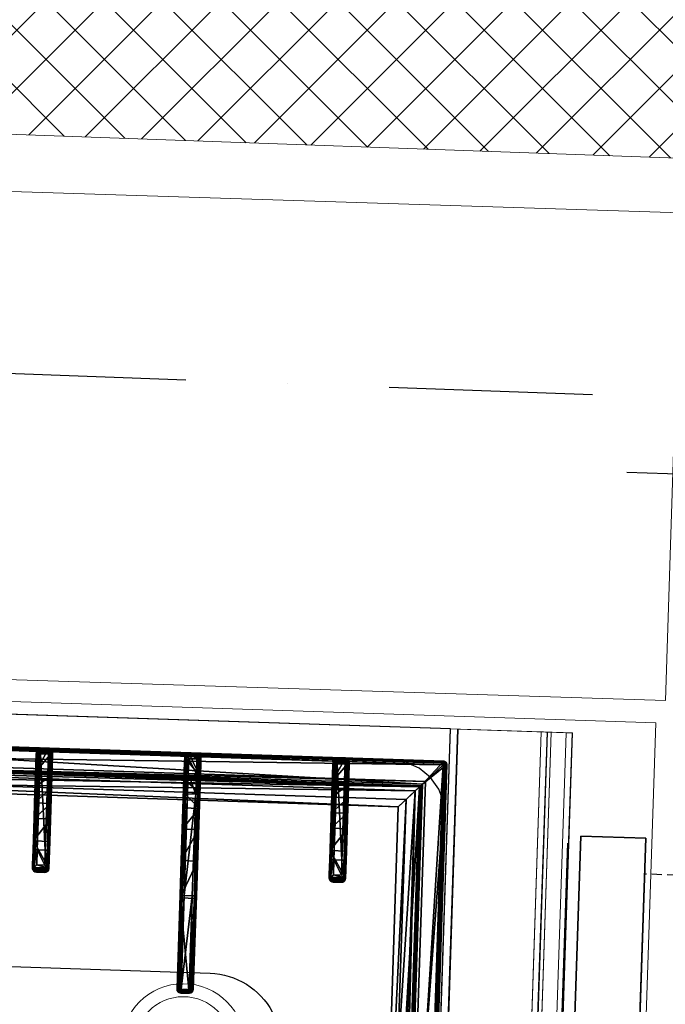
# Model space of a CAD drawing. Header units: millimetres. Extents: x 297264 to 416219, y -77299 to -23696.
# Tile 154 of 187: x 343883 to 344280, y -27998 to -27393. Entities that reach past the tile are written whole.
import ezdxf

# ---------------------------------------------------------------- set-up
doc = ezdxf.new("R2010")
doc.units = ezdxf.units.MM
doc.header["$LTSCALE"] = 2.5
for name, pattern in [('CONTINUA', [0]), ('DASHDOTX2', [2, 1, -0.5, 0, -0.5]), ('NASCOSTA', [0.381, 0.254, -0.127])]:
    doc.linetypes.add(name, pattern=pattern)
for name, color, linetype, lineweight in [('CKD Equipments', 252, 'Continuous', 0), ('ELEVATION 1', 143, 'Continuous', 18), ('ELEVATION 4', 157, 'Continuous', 9), ('HATCH LIGHT', 250, 'Continuous', 0)]:
    doc.layers.add(name, color=color, linetype=linetype, lineweight=lineweight)
for name, color, linetype in [('CKD-Hood', 1, 'Continuous'), ('IQ_200_3D', 1, 'Continuous'), ('IQ_204_2D', 7, 'CONTINUA'), ('IQ_204_3D', 7, 'Continuous')]:
    doc.layers.add(name, color=color, linetype=linetype)
doc.styles.get("Standard").update_dxf_attribs({"font": 'GOTHIC.TTF'})
doc.dimstyles.new('AJKD_30', dxfattribs={"dimscale": 30, "dimtxt": 2, "dimasz": 1, "dimexe": 0.8, "dimexo": 0.8, "dimgap": 0.5, "dimtad": 1, "dimdec": 0, "dimzin": 0, "dimdsep": 46, "dimtxsty": 'Standard', "dimblk": 'ARCHTICK', "dimcen": 0.125, "dimclrd": 251, "dimclre": 251, "dimclrt": 42, "dimadec": 0, "dimazin": 0, "dimtfac": 1, "dimtdec": 0, "dimtix": 1, "dimtmove": 0, "dimatfit": 3, "dimfxl": 1, "dimtolj": 1, "dimtzin": 0, "dimarcsym": 1})

# ---------------------------------------------------------------- blocks, each defined once
blk = doc.blocks.new('ELECTROLUX-MC7-TOPFYERBRURNERS4')
at = {"layer": 'IQ_200_3D'}
for points, invisible_edges in [([(0, -80.5, 900), (20.34, -117.26, 900), (20.34, -619.74, 900), (0, -655, 900)], 5), ([(21.49, -628.47, 900), (20.34, -619.74, 900), (0, -655, 900)], 10), ([(24.86, -636.62, 900), (21.49, -628.47, 900), (0, -655, 900)], 10), ([(30.23, -643.61, 900), (24.86, -636.62, 900), (0, -655, 900)], 10), ([(37.22, -648.98, 900), (30.23, -643.61, 900), (0, -655, 900)], 10), ([(45.37, -652.35, 900), (37.22, -648.98, 900), (0, -655, 900)], 10), ([(54.11, -653.5, 900), (45.37, -652.35, 900), (0, -655, 900)], 10), ([(0, -655, 900), (54.11, -653.5, 900), (345.89, -653.5, 900), (400, -655, 900)], 5)]:
    blk.add_3dface(points, dxfattribs=dict(at, invisible_edges=invisible_edges))
at = {"layer": 'IQ_204_2D'}
for p, q in [((20, -651.5), (20, -85.5)), ((20, -408.5), (20, -403.5)), ((20, -408.5), (20, -403.5)), ((22, -408.5), (22, -403.5)), ((82.81, -403.5), (22, -403.5)), ((22.47, -401), (82.76, -401)), ((82.76, -401), (91.91, -401)), ((82.81, -408.5), (82.81, -403.5)), ((92.02, -403.5), (82.81, -403.5)), ((94.04, -401), (91.91, -401)), ((92.02, -403.5), (92.02, -408.5)), ((94.37, -403.5), (96.48, -403.5)), ((94.37, -408.5), (94.37, -403.5)), ((96.48, -403.5), (96.48, -408.5)), ((22, -408.5), (82.81, -408.5)), ((82.76, -411), (22.47, -411)), ((91.91, -411), (82.76, -411)), ((82.81, -408.5), (92.02, -408.5)), ((91.91, -411), (94.04, -411)), ((96.48, -408.5), (94.37, -408.5)), ((20.31, -494.75), (20.31, -499.75)), ((20.31, -494.75), (45.31, -494.75)), ((45.31, -492.25), (22.81, -492.25)), ((45.31, -494.75), (45.31, -492.25)), ((107.76, -492.25), (45.31, -492.25)), ((45.31, -494.75), (45.31, -499.75)), ((45.31, -494.75), (107.81, -494.75)), ((164.89, -492.25), (107.76, -492.25)), ((107.81, -494.75), (107.81, -499.75)), ((107.81, -494.75), (165.46, -494.75)), ((165.31, -492.25), (164.89, -492.25)), ((165.46, -494.75), (165.46, -499.75)), ((167.27, -494.16), (167.27, -500.34)), ((167.36, -494.75), (167.36, -499.75)), ((167.36, -494.75), (167.81, -494.75)), ((167.81, -494.75), (167.81, -499.75)), ((45.31, -499.75), (20.31, -499.75)), ((22.81, -502.25), (45.31, -502.25)), ((45.31, -502.25), (45.31, -499.75)), ((107.81, -499.75), (45.31, -499.75)), ((45.31, -502.25), (107.76, -502.25)), ((107.76, -502.25), (164.89, -502.25)), ((165.46, -499.75), (107.81, -499.75)), ((164.89, -502.25), (165.31, -502.25)), ((167.81, -499.75), (167.36, -499.75)), ((20, -586), (20, -591)), ((20, -586), (20, -591)), ((22, -586), (22, -591)), ((22, -586), (82.81, -586)), ((82.76, -583.5), (22.47, -583.5)), ((91.91, -583.5), (82.76, -583.5)), ((82.81, -586), (82.81, -591)), ((82.81, -586), (92.02, -586)), ((91.91, -583.5), (94.04, -583.5)), ((92.02, -591), (92.02, -586)), ((96.48, -586), (94.37, -586)), ((94.37, -586), (94.37, -591)), ((96.48, -591), (96.48, -586)), ((82.81, -591), (22, -591)), ((92.02, -591), (82.81, -591)), ((94.37, -591), (96.48, -591)), ((22.47, -593.5), (82.76, -593.5)), ((82.76, -593.5), (91.91, -593.5)), ((94.04, -593.5), (91.91, -593.5)), ((378, -653.5), (22, -653.5))]:
    blk.add_line(p, q, dxfattribs=at)
blk.add_lwpolyline([(48.98, -112.48), (351.02, -112.48), (351.02, -624.52), (48.98, -624.52)], close=True, dxfattribs=at)
blk.add_lwpolyline([(155, -383.5), (155, -512.25, 1), (245, -512.25), (245, -383.5)], format="xyb", dxfattribs=at)
for centre, start, end in [((22.81, -494.75), 90, 180), ((22.81, -499.75), 180, 270)]:
    blk.add_arc(centre, 2.5, start, end, dxfattribs=at)
for centre, major_axis, ratio, start_param, end_param in [((22.47, -403.5), (0, 2.5), 0.948965, 0, 0.895145), ((82.76, -403.5), (0, 2.5), 0.02182, 4.712389, 6.283185), ((91.91, -403.5), (0, 2.5), 0.84544, -0.894481, 0), ((91.91, -403.5), (2.5, 2.5), 0.02182, 4.734206, 5.410521), ((91.91, -403.5), (-1.92, 1.92), 0.8391, 4.014257, 4.690572), ((22.47, -408.5), (0, 2.5), 0.948965, 2.246448, 3.141593), ((82.76, -408.5), (0, 2.5), 0.02182, 3.141593, 4.712389), ((91.91, -408.5), (0, 2.5), 0.84544, 3.141593, 4.036074), ((91.91, -408.5), (-2.5, 2.5), 0.02182, 4.014257, 4.690572), ((91.91, -408.5), (1.92, 1.92), 0.8391, 4.734206, 5.410521), ((107.76, -494.75), (0, 2.5), 0.02182, 4.712389, 6.283185), ((164.89, -494.75), (0, 2.5), 0.951091, -0.914364, 0), ((165.31, -494.75), (-2.5, 0), 0.99863, 3.141593, 4.712389), ((163.89, -494.75), (-3.47, 0), 0.720185, 3.141593, 3.380139), ((107.76, -499.75), (0, 2.5), 0.02182, 3.141593, 4.712389), ((164.89, -499.75), (0, 2.5), 0.951091, 3.141593, 4.055957), ((165.31, -499.75), (2.5, 0), 0.99863, 4.712389, 6.283185), ((163.89, -499.75), (3.47, 0), 0.720185, -0.238546, 0), ((22, -651.5), (1.42, 1.42), 0.997265, 2.357564, 3.925621)]:
    blk.add_ellipse(centre, major_axis=major_axis, ratio=ratio, start_param=start_param, end_param=end_param, dxfattribs=at)
at = {"layer": 'IQ_204_2D', "extrusion": (0, 0, -1)}
for centre, major_axis, ratio, start_param, end_param in [((22.47, -586), (0, 2.5), 0.948965, -0.895145, 0), ((82.76, -586), (0, 2.5), 0.02182, 0, 1.570796), ((91.91, -586), (0, 2.5), 0.84544, 0, 0.894481), ((91.91, -586), (2.5, 2.5), 0.02182, 0.872665, 1.54898), ((91.91, -586), (-1.92, 1.92), 0.8391, 1.592613, 2.268928), ((22.47, -591), (0, 2.5), 0.948965, 3.141593, 4.036737), ((82.76, -591), (0, 2.5), 0.02182, 1.570796, 3.141593), ((91.91, -591), (0, 2.5), 0.84544, 2.247111, 3.141593), ((91.91, -591), (-2.5, 2.5), 0.02182, 1.592613, 2.268928), ((91.91, -591), (1.92, 1.92), 0.8391, 0.872665, 1.54898)]:
    blk.add_ellipse(centre, major_axis=major_axis, ratio=ratio, start_param=start_param, end_param=end_param, dxfattribs=at)
at = {"layer": 'IQ_204_2D'}
for points, knots in [([(20.62, -401.94), (20.45, -402.14), (20.31, -402.37), (20.14, -402.75), (20.09, -402.91), (20.03, -403.21), (20.01, -403.36), (20, -403.5)], [11.858599, 11.858599, 11.858599, 11.858599, 12.773425, 12.773425, 13.35037, 13.35037, 13.927314, 13.927314, 13.927314, 13.927314]), ([(22, -403.5), (21.87, -403.36), (21.74, -403.21), (21.47, -402.91), (21.33, -402.75), (20.99, -402.37), (20.79, -402.14), (20.62, -401.94)], [0, 0, 0, 0, 0.576945, 0.576945, 1.153889, 1.153889, 2.068716, 2.068716, 2.068716, 2.068716]), ([(96.48, -403.5), (96.48, -403.34), (96.46, -403.18), (96.4, -402.86), (96.35, -402.7), (96.23, -402.39), (96.15, -402.24), (95.97, -401.97), (95.87, -401.84), (95.65, -401.62), (95.53, -401.52), (95.26, -401.33), (95.12, -401.25), (94.82, -401.13), (94.66, -401.08), (94.35, -401.02), (94.19, -401), (94.04, -401)], [15.096253, 15.096253, 15.096253, 15.096253, 15.567018, 15.567018, 16.037783, 16.037783, 16.508548, 16.508548, 16.979314, 16.979314, 17.45135, 17.45135, 17.923386, 17.923386, 18.395422, 18.395422, 18.867458, 18.867458, 18.867458, 18.867458]), ([(20, -408.5), (20.01, -408.64), (20.03, -408.79), (20.09, -409.09), (20.14, -409.25), (20.31, -409.63), (20.45, -409.86), (20.62, -410.06)], [0, 0, 0, 0, 0.576945, 0.576945, 1.153889, 1.153889, 2.068716, 2.068716, 2.068716, 2.068716]), ([(20.62, -410.06), (20.79, -409.86), (20.99, -409.63), (21.33, -409.25), (21.47, -409.09), (21.74, -408.79), (21.87, -408.64), (22, -408.5)], [11.858599, 11.858599, 11.858599, 11.858599, 12.773425, 12.773425, 13.35037, 13.35037, 13.927314, 13.927314, 13.927314, 13.927314]), ([(94.04, -411), (94.19, -411), (94.35, -410.99), (94.66, -410.92), (94.82, -410.87), (95.12, -410.75), (95.26, -410.67), (95.53, -410.48), (95.65, -410.38), (95.87, -410.16), (95.97, -410.03), (96.15, -409.76), (96.23, -409.61), (96.35, -409.3), (96.4, -409.14), (96.46, -408.82), (96.48, -408.66), (96.48, -408.5)], [3.776921, 3.776921, 3.776921, 3.776921, 4.248957, 4.248957, 4.720993, 4.720993, 5.193029, 5.193029, 5.665065, 5.665065, 6.135831, 6.135831, 6.606596, 6.606596, 7.077361, 7.077361, 7.548126, 7.548126, 7.548126, 7.548126]), ([(165.46, -494.75), (165.46, -494.75), (165.46, -494.75), (165.46, -494.75), (165.46, -494.75), (165.46, -494.75), (165.46, -494.75), (165.46, -494.74), (165.46, -494.74), (165.46, -494.74), (165.47, -494.74), (165.47, -494.73), (165.47, -494.73), (165.49, -494.71), (165.5, -494.7), (165.52, -494.68), (165.54, -494.66), (165.59, -494.6), (165.63, -494.55), (165.75, -494.41), (165.85, -494.31), (166.03, -494.1), (166.13, -493.99), (166.32, -493.77), (166.41, -493.66), (166.59, -493.44), (166.69, -493.33), (166.78, -493.22)], [8.18857, 8.18857, 8.18857, 8.18857, 8.190334, 8.190334, 8.192098, 8.192098, 8.195626, 8.195626, 8.202682, 8.202682, 8.216794, 8.216794, 8.245018, 8.245018, 8.301466, 8.301466, 8.414361, 8.414361, 8.640152, 8.640152, 9.091733, 9.091733, 9.543315, 9.543315, 9.994896, 9.994896, 10.458359, 10.458359, 10.458359, 10.458359]), ([(166.78, -493.22), (166.93, -493.42), (167.06, -493.63), (167.2, -493.95), (167.24, -494.06), (167.27, -494.16)], [11.917214, 11.917214, 11.917214, 11.917214, 12.775852, 12.775852, 13.165698, 13.165698, 13.165698, 13.165698]), ([(166.78, -501.28), (166.69, -501.17), (166.59, -501.06), (166.41, -500.84), (166.32, -500.73), (166.13, -500.51), (166.03, -500.4), (165.85, -500.19), (165.75, -500.09), (165.63, -499.95), (165.59, -499.9), (165.54, -499.84), (165.52, -499.82), (165.5, -499.8), (165.49, -499.79), (165.47, -499.77), (165.47, -499.77), (165.47, -499.76), (165.46, -499.76), (165.46, -499.76), (165.46, -499.76), (165.46, -499.75), (165.46, -499.75), (165.46, -499.75), (165.46, -499.75), (165.46, -499.75), (165.46, -499.75), (165.46, -499.75)], [5.918265, 5.918265, 5.918265, 5.918265, 6.381728, 6.381728, 6.833309, 6.833309, 7.284891, 7.284891, 7.736472, 7.736472, 7.962263, 7.962263, 8.075158, 8.075158, 8.131606, 8.131606, 8.15983, 8.15983, 8.173942, 8.173942, 8.180998, 8.180998, 8.184526, 8.184526, 8.18629, 8.18629, 8.188054, 8.188054, 8.188054, 8.188054]), ([(167.27, -500.34), (167.24, -500.44), (167.2, -500.55), (167.06, -500.87), (166.93, -501.08), (166.78, -501.28)], [0.764042, 0.764042, 0.764042, 0.764042, 1.153889, 1.153889, 2.012527, 2.012527, 2.012527, 2.012527]), ([(20, -586), (20.01, -585.86), (20.03, -585.71), (20.09, -585.41), (20.14, -585.25), (20.31, -584.87), (20.45, -584.64), (20.62, -584.44)], [0, 0, 0, 0, 0.576945, 0.576945, 1.153889, 1.153889, 2.068716, 2.068716, 2.068716, 2.068716]), ([(20.62, -584.44), (20.79, -584.64), (20.99, -584.87), (21.33, -585.25), (21.47, -585.41), (21.74, -585.71), (21.87, -585.86), (22, -586)], [11.858599, 11.858599, 11.858599, 11.858599, 12.773425, 12.773425, 13.35037, 13.35037, 13.927314, 13.927314, 13.927314, 13.927314]), ([(94.04, -583.5), (94.19, -583.5), (94.35, -583.51), (94.66, -583.58), (94.82, -583.63), (95.12, -583.75), (95.26, -583.83), (95.53, -584.02), (95.65, -584.12), (95.87, -584.34), (95.97, -584.47), (96.15, -584.74), (96.23, -584.89), (96.35, -585.2), (96.4, -585.36), (96.46, -585.68), (96.48, -585.84), (96.48, -586)], [3.776921, 3.776921, 3.776921, 3.776921, 4.248957, 4.248957, 4.720993, 4.720993, 5.193029, 5.193029, 5.665065, 5.665065, 6.135831, 6.135831, 6.606596, 6.606596, 7.077361, 7.077361, 7.548126, 7.548126, 7.548126, 7.548126]), ([(20.62, -592.56), (20.45, -592.36), (20.31, -592.13), (20.14, -591.75), (20.09, -591.59), (20.03, -591.29), (20.01, -591.14), (20, -591)], [11.858599, 11.858599, 11.858599, 11.858599, 12.773425, 12.773425, 13.35037, 13.35037, 13.927314, 13.927314, 13.927314, 13.927314]), ([(22, -591), (21.87, -591.14), (21.74, -591.29), (21.47, -591.59), (21.33, -591.75), (20.99, -592.13), (20.79, -592.36), (20.62, -592.56)], [0, 0, 0, 0, 0.576945, 0.576945, 1.153889, 1.153889, 2.068716, 2.068716, 2.068716, 2.068716]), ([(96.48, -591), (96.48, -591.16), (96.46, -591.32), (96.4, -591.64), (96.35, -591.8), (96.23, -592.11), (96.15, -592.26), (95.97, -592.53), (95.87, -592.66), (95.65, -592.88), (95.53, -592.98), (95.26, -593.17), (95.12, -593.25), (94.82, -593.37), (94.66, -593.42), (94.35, -593.48), (94.19, -593.5), (94.04, -593.5)], [15.096253, 15.096253, 15.096253, 15.096253, 15.567018, 15.567018, 16.037783, 16.037783, 16.508548, 16.508548, 16.979314, 16.979314, 17.45135, 17.45135, 17.923386, 17.923386, 18.395422, 18.395422, 18.867458, 18.867458, 18.867458, 18.867458])]:
    blk.add_open_spline(points, degree=3, knots=knots, dxfattribs=at)
at = {"layer": 'IQ_204_3D'}
mesh = blk.add_polyface(dxfattribs=at)
corners = [(379.78, -85.71, 904.1), (380, -85.5, 900), (379.52, -84.72, 904.14), (379.73, -84.5, 900), (378, -83.5, 900), (378.78, -83.98, 904.14), (379, -83.77, 900), (377.79, -83.72, 904.1), (379.48, -85.71, 905.06), (379.29, -84.85, 905), (378.65, -85.21, 905.73), (378.76, -85.71, 905.75), (378.65, -84.21, 905), (377.79, -84.02, 905.06), (378.29, -84.85, 905.73), (377.79, -84.74, 905.75), (377.79, -85.71, 906), (22.21, -85.71, 906), (22.21, -84.74, 905.75), (22.21, -84.02, 905.06), (22.21, -83.72, 904.1), (22, -83.5, 900), (365.45, -638.95, 900), (22, -653.5, 900), (34.55, -638.95, 900), (365.45, -98.05, 900), (380, -651.5, 900), (34.55, -98.05, 900), (20, -85.5, 900), (21, -83.77, 900), (379.73, -652.5, 900), (379, -653.23, 900), (378, -653.5, 900), (20, -651.5, 900), (20.27, -652.5, 900), (21, -653.23, 900), (20.27, -84.5, 900), (21.22, -83.98, 904.14), (20.48, -84.72, 904.14), (20.22, -85.71, 904.1), (21.35, -84.21, 905), (21.71, -84.85, 905.73), (20.71, -84.85, 905), (20.52, -85.71, 905.06), (21.35, -85.21, 905.73), (21.24, -85.71, 905.75), (22.21, -651.29, 906), (21.24, -651.29, 905.75), (20.52, -651.29, 905.06), (20.22, -651.29, 904.1), (20.48, -652.28, 904.14), (21.22, -653.02, 904.14), (22.21, -653.28, 904.1), (20.71, -652.15, 905), (21.35, -651.79, 905.73), (21.35, -652.79, 905), (22.21, -652.98, 905.06), (21.71, -652.15, 905.73), (22.21, -652.26, 905.75), (35.55, -637.95, 899.73), (35.55, -99.05, 899.73), (36.28, -99.78, 899), (36.28, -637.22, 899), (38.88, -634.62, 902.5), (38.88, -102.38, 902.5), (36.31, -637.19, 905.06), (36.31, -99.81, 905.06), (32.81, -96.31, 906), (32.81, -640.69, 906), (48.98, -624.52, 885), (48.98, -112.48, 885), (44.36, -107.86, 885), (44.36, -629.14, 885), (377.79, -653.28, 904.1), (377.79, -652.98, 905.06), (377.79, -651.29, 906), (377.79, -652.26, 905.75), (363.72, -637.22, 899), (364.45, -637.95, 899.73), (364.45, -99.05, 899.73), (363.72, -99.78, 899), (367.19, -640.69, 906), (367.19, -96.31, 906), (378.78, -653.02, 904.14), (379.52, -652.28, 904.14), (379.78, -651.29, 904.1), (378.65, -652.79, 905), (378.29, -652.15, 905.73), (379.29, -652.15, 905), (379.48, -651.29, 905.06), (378.65, -651.79, 905.73), (378.76, -651.29, 905.75), (361.12, -634.62, 902.5), (351.02, -624.52, 885), (363.69, -637.19, 905.06), (355.64, -629.14, 885), (355.64, -107.86, 885), (351.02, -112.48, 885), (361.12, -102.38, 902.5), (363.69, -99.81, 905.06)]
mesh.append_faces([[corners[k] for k in face] for face in [(16, 10, 14), (17, 41, 44), (46, 54, 57), (75, 87, 90)]])
mesh.append_faces([[corners[k] for k in face] for face in [(4, 5, 6), (8, 10, 11), (16, 11, 10), (15, 16, 14), (7, 19, 13), (13, 18, 15), (28, 38, 36), (19, 41, 18), (17, 18, 41), (45, 17, 44), (39, 48, 43), (43, 47, 45), (23, 51, 35), (48, 54, 47), (46, 47, 54), (58, 46, 57), (52, 74, 56), (76, 56, 74), (26, 84, 30), (74, 87, 76), (85, 88, 84), (88, 87, 86), (75, 76, 87), (91, 75, 90), (85, 8, 89), (11, 89, 8)]], dxfattribs={"vtx0": -1})
mesh.append_faces([[corners[k] for k in face] for face in [(16, 15, 17), (22, 23, 24), (25, 26, 22), (27, 21, 25), (21, 28, 29), (6, 1, 4), (4, 25, 21), (24, 28, 27), (35, 33, 23), (26, 25, 1), (23, 22, 32), (17, 45, 46), (75, 81, 46), (81, 16, 82), (46, 67, 17), (17, 82, 16), (93, 72, 69), (72, 93, 95), (70, 71, 97), (97, 95, 93)]], dxfattribs={"vtx0": -1, "vtx1": -1})
mesh.append_faces([[corners[k] for k in face] for face in [(21, 27, 28), (4, 1, 25), (26, 32, 22), (24, 23, 33)]], dxfattribs={"vtx0": -1, "vtx1": -1, "vtx2": -1})
mesh.append_faces([[corners[k] for k in face] for face in [(17, 15, 18), (24, 33, 28), (46, 45, 47), (75, 58, 76), (16, 91, 11)]], dxfattribs={"vtx0": -1, "vtx2": -1})
mesh.append_faces([[corners[k] for k in face] for face in [(0, 1, 2), (5, 2, 6), (8, 0, 9), (5, 12, 2), (5, 7, 12), (12, 13, 14), (12, 14, 9), (2, 9, 0), (10, 9, 14), (19, 18, 13), (4, 21, 7), (30, 31, 26), (34, 33, 35), (20, 21, 37), (38, 37, 36), (19, 20, 40), (38, 42, 37), (38, 39, 42), (42, 43, 44), (42, 44, 40), (37, 40, 20), (41, 40, 44), (48, 47, 43), (28, 33, 39), (49, 33, 50), (51, 50, 35), (48, 49, 53), (51, 55, 50), (51, 52, 55), (55, 56, 57), (55, 57, 53), (50, 53, 49), (54, 53, 57), (24, 27, 59), (61, 62, 60), (63, 64, 65), (67, 68, 66), (69, 70, 63), (61, 71, 62), (73, 74, 52), (58, 56, 76), (32, 73, 23), (62, 77, 59), (22, 24, 78), (27, 25, 60), (80, 61, 79), (73, 32, 83), (84, 83, 30), (74, 73, 86), (88, 89, 90), (88, 86, 84), (83, 84, 86), (92, 93, 63), (68, 81, 65), (92, 63, 94), (72, 95, 62), (95, 96, 77), (98, 97, 92), (81, 82, 94), (98, 92, 99), (77, 80, 78), (25, 22, 79), (0, 8, 85), (91, 89, 11), (80, 96, 61), (70, 97, 64), (64, 98, 66), (82, 67, 99), (1, 0, 26)]], dxfattribs={"vtx1": -1})
mesh.append_faces([[corners[k] for k in face] for face in [(31, 32, 26), (75, 46, 58), (75, 16, 81), (81, 68, 46), (68, 67, 46), (67, 82, 17), (70, 69, 71), (72, 71, 69), (71, 96, 97), (96, 95, 97), (16, 75, 91)]], dxfattribs={"vtx1": -1, "vtx2": -1})
mesh.append_faces([[corners[k] for k in face] for face in [(1, 3, 2), (4, 7, 5), (2, 3, 6), (8, 9, 10), (7, 13, 12), (12, 9, 2), (13, 15, 14), (7, 20, 19), (21, 20, 7), (6, 3, 1), (28, 36, 29), (21, 29, 37), (28, 39, 38), (37, 29, 36), (19, 40, 41), (39, 43, 42), (42, 40, 37), (43, 45, 44), (39, 49, 48), (33, 49, 39), (33, 34, 50), (23, 52, 51), (50, 34, 35), (48, 53, 54), (52, 56, 55), (55, 53, 50), (56, 58, 57), (27, 60, 59), (62, 59, 60), (64, 66, 65), (68, 65, 66), (70, 64, 63), (71, 72, 62), (73, 52, 23), (77, 78, 59), (24, 59, 78), (25, 79, 60), (61, 60, 79), (32, 31, 83), (26, 85, 84), (83, 31, 30), (74, 86, 87), (73, 83, 86), (85, 89, 88), (88, 90, 87), (89, 91, 90), (93, 69, 63), (81, 94, 65), (63, 65, 94), (95, 77, 62), (96, 80, 77), (97, 93, 92), (82, 99, 94), (92, 94, 99), (80, 79, 78), (22, 78, 79), (96, 71, 61), (97, 98, 64), (98, 99, 66), (67, 66, 99), (0, 85, 26)]], dxfattribs={"vtx2": -1})
mesh = blk.add_polyface(dxfattribs=at)
corners = [(92.02, -403.5, 934.6), (93.56, -410.07, 933.98), (93.56, -401.94, 933.98), (92.02, -408.5, 934.6), (94.37, -408.5, 932.53), (94.37, -403.5, 932.53), (96.29, -402.54, 920.55), (96.48, -403.5, 920.59), (95.76, -401.73, 920.43), (92.82, -401.25, 933.14), (94.04, -401, 920), (91.91, -401, 932.1), (94.97, -401.19, 920.24), (96.48, -408.5, 920.59), (96.29, -409.46, 920.55), (92.82, -410.75, 933.14), (95.76, -410.27, 920.43), (94.97, -410.81, 920.24), (94.04, -411, 920), (91.91, -411, 932.1), (82.76, -401, 932.5), (77.27, -401, 912.68), (24.21, -401, 932.5), (53.98, -401, 885), (36.28, -401, 899), (63.49, -401, 900.63), (44.36, -401, 885), (35.83, -401, 899.53), (35.23, -401, 899.88), (22.5, -401, 900), (34.55, -401, 900), (77.27, -411, 912.68), (53.98, -411, 885), (63.49, -411, 900.63), (82.76, -411, 932.5), (22.5, -411, 900), (34.55, -411, 900), (24.21, -411, 932.5), (35.23, -411, 899.88), (35.83, -411, 899.53), (44.36, -411, 885), (36.28, -411, 899), (21.73, -408.5, 933.1), (20, -408.5, 900), (21.9, -409.3, 933.81), (21.25, -410.67, 900), (22.36, -410.06, 934.45), (20.34, -409.75, 900), (23.18, -410.75, 933.58), (20, -403.5, 900), (21.73, -403.5, 933.1), (20.34, -402.25, 900), (21.25, -401.34, 900), (82.81, -409.75, 934.67), (82.81, -408.5, 935), (82.79, -410.67, 933.75), (23.02, -409.3, 934.87), (23.73, -408.5, 935), (82.81, -403.5, 935), (23.73, -403.5, 935), (22.36, -401.94, 934.45), (23.02, -402.7, 934.87), (21.9, -402.7, 933.81), (23.18, -401.25, 933.58), (82.79, -401.34, 933.75), (82.81, -402.25, 934.67)]
mesh.append_faces([[corners[k] for k in face] for face in [(5, 6, 2), (5, 7, 6), (6, 8, 2), (13, 4, 14), (16, 14, 1), (1, 14, 4), (42, 43, 44), (45, 46, 47), (46, 45, 48), (46, 44, 47), (44, 43, 47), (1, 55, 15), (48, 55, 46), (46, 53, 56), (57, 56, 54), (50, 62, 49), (49, 62, 51), (63, 52, 60), (52, 51, 60), (60, 51, 62), (61, 65, 60), (59, 58, 61), (60, 64, 63), (9, 64, 2)]])
mesh.append_faces([[corners[k] for k in face] for face in [(0, 1, 2), (15, 16, 1), (16, 15, 17), (19, 17, 15), (32, 25, 33), (35, 48, 45), (35, 30, 36), (3, 53, 1), (53, 55, 1), (55, 53, 46), (58, 65, 61), (65, 64, 60), (64, 65, 2), (65, 0, 2)]], dxfattribs={"vtx0": -1})
mesh.append_faces([[corners[k] for k in face] for face in [(20, 21, 22), (23, 24, 25), (25, 22, 21), (30, 22, 28), (12, 17, 10), (17, 12, 16), (6, 14, 8), (8, 16, 12), (18, 34, 31), (37, 31, 34), (51, 29, 49), (49, 30, 43)]], dxfattribs={"vtx0": -1, "vtx1": -1})
mesh.append_faces([[corners[k] for k in face] for face in [(25, 28, 22), (37, 38, 33), (35, 43, 30)]], dxfattribs={"vtx0": -1, "vtx1": -1, "vtx2": -1})
mesh.append_faces([[corners[k] for k in face] for face in [(37, 33, 31), (33, 39, 41), (34, 15, 55), (34, 55, 48), (58, 54, 3), (54, 58, 59), (20, 63, 64), (20, 64, 9)]], dxfattribs={"vtx0": -1, "vtx2": -1})
mesh.append_faces([[corners[k] for k in face] for face in [(1, 4, 2), (2, 8, 9), (10, 11, 12), (12, 9, 8), (4, 13, 5), (18, 17, 19), (11, 10, 20), (29, 22, 30), (7, 13, 6), (10, 18, 21), (25, 21, 33), (19, 34, 18), (35, 36, 37), (40, 32, 41), (37, 48, 35), (43, 42, 49), (45, 47, 35), (19, 15, 34), (37, 34, 48), (0, 58, 3), (57, 54, 59), (42, 44, 50), (46, 60, 44), (60, 46, 61), (59, 61, 57), (62, 50, 44), (22, 29, 63), (22, 63, 20), (11, 20, 9), (26, 23, 40), (24, 26, 41), (36, 30, 38), (24, 41, 27), (39, 38, 27)]], dxfattribs={"vtx1": -1})
mesh.append_faces([[corners[k] for k in face] for face in [(10, 21, 20), (24, 27, 25), (27, 28, 25), (13, 14, 6), (14, 16, 8), (36, 38, 37), (38, 39, 33), (32, 33, 41), (47, 43, 35), (29, 30, 49), (3, 54, 53), (58, 0, 65)]], dxfattribs={"vtx1": -1, "vtx2": -1})
mesh.append_faces([[corners[k] for k in face] for face in [(0, 3, 1), (4, 5, 2), (11, 9, 12), (13, 7, 5), (23, 26, 24), (17, 18, 10), (18, 31, 21), (32, 23, 25), (21, 31, 33), (42, 50, 49), (51, 52, 29), (54, 56, 53), (46, 56, 61), (60, 62, 44), (61, 56, 57), (29, 52, 63), (23, 32, 40), (26, 40, 41), (30, 28, 38), (41, 39, 27), (38, 28, 27)]], dxfattribs={"vtx2": -1})
mesh = blk.add_polyface(dxfattribs=at)
corners = [(167.34, -494.45, 930.72), (167.81, -494.75, 922), (167.27, -494.16, 931.11), (167.36, -494.6, 930.62), (167.36, -494.75, 930.59), (167.48, -493.5, 922), (166.78, -493.22, 931.91), (165.31, -492.25, 922), (165.94, -492.51, 931.06), (166.56, -492.58, 922), (164.89, -492.25, 930.01), (107.79, -492.58, 933.75), (107.76, -492.25, 932.5), (107.81, -493.5, 934.67), (166.08, -494.04, 932.35), (165.46, -494.74, 932.48), (107.81, -494.75, 935), (165.48, -494.72, 932.48), (165.52, -494.68, 932.48), (165.58, -494.6, 932.47), (165.74, -494.43, 932.45), (109.4, -492.25, 922), (66.99, -492.25, 904.45), (22.81, -492.25, 910), (86.45, -492.25, 917.44), (53.98, -492.25, 885), (36.28, -492.25, 899), (44.36, -492.25, 885), (35.83, -492.25, 899.53), (35.23, -492.25, 899.88), (34.55, -492.25, 900), (22.81, -492.25, 900), (25.83, -492.25, 921.25), (34.06, -492.25, 929.49), (45.31, -492.25, 932.5), (167.48, -501, 922), (109.4, -502.25, 922), (167.81, -499.75, 922), (166.56, -501.92, 922), (165.31, -502.25, 922), (45.31, -494.75, 935), (45.31, -493.5, 934.67), (32.81, -494.75, 931.65), (32.98, -493.5, 931.36), (23.66, -494.75, 922.5), (33.44, -492.58, 930.57), (45.31, -492.58, 933.75), (24.75, -492.58, 921.87), (23.95, -493.5, 922.33), (21.56, -492.58, 910), (20.31, -494.75, 910), (20.65, -493.5, 910), (21.56, -492.58, 900), (20.31, -494.75, 900), (20.65, -493.5, 900), (45.31, -499.75, 935), (107.81, -499.75, 935), (32.81, -499.75, 931.65), (23.66, -499.75, 922.5), (20.31, -499.75, 910), (20.31, -499.75, 900), (34.55, -502.25, 900), (22.81, -502.25, 900), (21.56, -501.92, 900), (20.65, -501, 900), (164.89, -502.25, 930.01), (166.78, -501.28, 931.91), (167.27, -500.34, 931.11), (167.36, -499.75, 930.59), (167.36, -499.9, 930.62), (167.34, -500.05, 930.72), (165.94, -501.99, 931.06), (107.76, -502.25, 932.5), (86.45, -502.25, 917.44), (45.31, -502.25, 932.5), (34.06, -502.25, 929.49), (25.83, -502.25, 921.25), (22.81, -502.25, 910), (66.99, -502.25, 904.45), (35.23, -502.25, 899.88), (35.83, -502.25, 899.53), (44.36, -502.25, 885), (53.98, -502.25, 885), (36.28, -502.25, 899), (107.79, -501.92, 933.75), (166.08, -500.46, 932.35), (107.81, -501, 934.67), (165.74, -500.07, 932.45), (165.58, -499.9, 932.47), (165.52, -499.82, 932.48), (165.48, -499.78, 932.48), (165.46, -499.75, 932.48), (20.65, -501, 910), (23.95, -501, 922.33), (24.75, -501.92, 921.87), (21.56, -501.92, 910), (33.44, -501.92, 930.57), (32.98, -501, 931.36), (45.31, -501.92, 933.75), (45.31, -501, 934.67)]
mesh.append_faces([[corners[k] for k in face] for face in [(2, 5, 6), (8, 6, 9), (9, 6, 5), (8, 11, 6), (6, 13, 14), (35, 66, 38), (66, 35, 67), (66, 71, 38), (85, 86, 66), (66, 84, 71)]])
mesh.append_faces([[corners[k] for k in face] for face in [(7, 8, 9), (11, 13, 6), (42, 41, 43), (45, 48, 43), (32, 49, 47), (50, 48, 51), (51, 47, 49), (40, 13, 41), (41, 11, 46), (53, 51, 54), (54, 49, 52), (55, 42, 57), (50, 58, 44), (44, 57, 42), (37, 67, 35), (86, 84, 66), (58, 92, 93), (94, 97, 93), (75, 98, 96), (55, 97, 99), (99, 96, 98), (59, 64, 92), (62, 95, 63), (63, 92, 64), (86, 55, 99), (67, 6, 66), (14, 66, 6), (21, 73, 24), (82, 22, 78), (78, 24, 73)]], dxfattribs={"vtx0": -1})
mesh.append_faces([[corners[k] for k in face] for face in [(10, 21, 12), (22, 23, 24), (25, 26, 22), (24, 12, 21), (7, 5, 21), (35, 36, 37), (23, 49, 32), (34, 46, 12), (13, 11, 41), (54, 31, 53), (62, 60, 61), (36, 72, 73), (77, 73, 76), (83, 78, 80), (74, 98, 75), (4, 0, 68), (1, 4, 37)]], dxfattribs={"vtx0": -1, "vtx1": -1})
mesh.append_faces([[corners[k] for k in face] for face in [(15, 17, 16), (17, 18, 16), (18, 19, 16), (23, 22, 30), (31, 61, 53), (77, 61, 78), (88, 89, 56), (89, 90, 56), (90, 91, 56), (16, 56, 15), (56, 91, 15), (18, 89, 19), (89, 18, 90), (15, 90, 17), (90, 15, 91), (17, 90, 18), (89, 88, 19), (70, 68, 0)]], dxfattribs={"vtx0": -1, "vtx1": -1, "vtx2": -1})
mesh.append_faces([[corners[k] for k in face] for face in [(12, 11, 8), (16, 14, 13), (21, 1, 37), (34, 45, 46), (12, 46, 11), (23, 52, 49), (77, 78, 73), (72, 71, 84), (77, 94, 95), (72, 84, 98), (84, 86, 99)]], dxfattribs={"vtx0": -1, "vtx2": -1})
mesh.append_faces([[corners[k] for k in face] for face in [(0, 1, 2), (0, 3, 1), (10, 12, 8), (20, 14, 16), (7, 21, 10), (31, 23, 30), (9, 5, 7), (38, 39, 35), (40, 41, 42), (42, 43, 44), (45, 33, 47), (45, 43, 46), (32, 47, 33), (48, 44, 43), (41, 46, 43), (31, 52, 23), (51, 49, 54), (40, 55, 16), (40, 42, 55), (58, 57, 44), (50, 53, 59), (30, 61, 31), (63, 64, 62), (39, 38, 65), (70, 67, 37), (71, 65, 38), (39, 65, 36), (62, 61, 77), (81, 82, 83), (65, 71, 72), (87, 88, 56), (59, 92, 58), (58, 93, 57), (94, 76, 96), (94, 93, 95), (75, 96, 76), (97, 57, 93), (92, 95, 93), (60, 64, 59), (95, 92, 63), (98, 84, 99), (2, 6, 67), (20, 87, 14), (20, 19, 87), (85, 66, 14), (3, 0, 4), (2, 67, 0), (69, 68, 70), (36, 73, 21), (22, 24, 78), (81, 27, 82), (83, 26, 81), (26, 83, 28), (61, 30, 79), (29, 28, 79)]], dxfattribs={"vtx1": -1})
mesh.append_faces([[corners[k] for k in face] for face in [(3, 4, 1), (26, 28, 22), (28, 29, 22), (29, 30, 22), (23, 32, 24), (32, 33, 24), (33, 34, 24), (34, 12, 24), (5, 1, 21), (39, 36, 35), (36, 21, 37), (40, 16, 13), (55, 56, 16), (64, 60, 62), (60, 53, 61), (68, 69, 37), (65, 72, 36), (72, 74, 73), (74, 75, 73), (75, 76, 73), (61, 79, 78), (79, 80, 78), (82, 78, 83), (86, 85, 56), (62, 77, 95), (56, 55, 86), (74, 72, 98), (88, 87, 19), (67, 70, 0), (4, 68, 37)]], dxfattribs={"vtx1": -1, "vtx2": -1})
mesh.append_faces([[corners[k] for k in face] for face in [(1, 5, 2), (7, 10, 8), (19, 20, 16), (25, 27, 26), (34, 33, 45), (45, 47, 48), (50, 44, 48), (51, 48, 47), (53, 50, 51), (50, 59, 58), (53, 60, 59), (54, 52, 31), (69, 70, 37), (85, 87, 56), (77, 76, 94), (94, 96, 97), (55, 57, 97), (99, 97, 96), (87, 85, 14), (82, 25, 22), (27, 25, 82), (26, 27, 81), (83, 80, 28), (30, 29, 79), (28, 80, 79)]], dxfattribs={"vtx2": -1})
mesh = blk.add_polyface(dxfattribs=at)
corners = [(92.02, -586, 934.6), (93.56, -592.56, 933.98), (93.56, -584.43, 933.98), (92.02, -591, 934.6), (94.37, -591, 932.53), (94.37, -586, 932.53), (96.29, -585.04, 920.55), (96.48, -586, 920.59), (95.76, -584.23, 920.43), (92.82, -583.75, 933.14), (94.04, -583.5, 920), (91.91, -583.5, 932.1), (94.97, -583.69, 920.24), (96.48, -591, 920.59), (96.29, -591.96, 920.55), (92.82, -593.25, 933.14), (95.76, -592.77, 920.43), (94.97, -593.31, 920.24), (94.04, -593.5, 920), (91.91, -593.5, 932.1), (82.76, -583.5, 932.5), (77.27, -583.5, 912.68), (24.21, -583.5, 932.5), (53.98, -583.5, 885), (36.28, -583.5, 899), (63.49, -583.5, 900.63), (44.36, -583.5, 885), (35.83, -583.5, 899.53), (35.23, -583.5, 899.88), (22.5, -583.5, 900), (34.55, -583.5, 900), (77.27, -593.5, 912.68), (53.98, -593.5, 885), (63.49, -593.5, 900.63), (82.76, -593.5, 932.5), (22.5, -593.5, 900), (34.55, -593.5, 900), (24.21, -593.5, 932.5), (35.23, -593.5, 899.88), (35.83, -593.5, 899.53), (44.36, -593.5, 885), (36.28, -593.5, 899), (21.73, -591, 933.1), (20, -591, 900), (21.9, -591.8, 933.81), (21.25, -593.16, 900), (22.36, -592.56, 934.45), (20.34, -592.25, 900), (23.18, -593.25, 933.58), (20, -586, 900), (21.73, -586, 933.1), (20.34, -584.75, 900), (21.25, -583.83, 900), (82.81, -592.25, 934.67), (82.81, -591, 935), (82.79, -593.16, 933.75), (23.02, -591.8, 934.87), (23.73, -591, 935), (82.81, -586, 935), (23.73, -586, 935), (22.36, -584.44, 934.45), (23.02, -585.2, 934.87), (21.9, -585.2, 933.81), (23.18, -583.75, 933.58), (82.79, -583.83, 933.75), (82.81, -584.75, 934.67)]
mesh.append_faces([[corners[k] for k in face] for face in [(5, 6, 2), (5, 7, 6), (6, 8, 2), (13, 4, 14), (16, 14, 1), (1, 14, 4), (42, 43, 44), (45, 46, 47), (46, 45, 48), (46, 44, 47), (44, 43, 47), (1, 55, 15), (48, 55, 46), (46, 53, 56), (57, 56, 54), (50, 62, 49), (49, 62, 51), (63, 52, 60), (52, 51, 60), (60, 51, 62), (61, 65, 60), (59, 58, 61), (60, 64, 63), (9, 64, 2)]])
mesh.append_faces([[corners[k] for k in face] for face in [(0, 1, 2), (15, 16, 1), (16, 15, 17), (19, 17, 15), (32, 25, 33), (35, 48, 45), (35, 30, 36), (3, 53, 1), (53, 55, 1), (55, 53, 46), (58, 65, 61), (65, 64, 60), (64, 65, 2), (65, 0, 2)]], dxfattribs={"vtx0": -1})
mesh.append_faces([[corners[k] for k in face] for face in [(20, 21, 22), (23, 24, 25), (25, 22, 21), (30, 22, 28), (12, 17, 10), (17, 12, 16), (6, 14, 8), (8, 16, 12), (18, 34, 31), (37, 31, 34), (51, 29, 49), (49, 30, 43)]], dxfattribs={"vtx0": -1, "vtx1": -1})
mesh.append_faces([[corners[k] for k in face] for face in [(25, 28, 22), (37, 38, 33), (35, 43, 30)]], dxfattribs={"vtx0": -1, "vtx1": -1, "vtx2": -1})
mesh.append_faces([[corners[k] for k in face] for face in [(37, 33, 31), (33, 39, 41), (34, 15, 55), (34, 55, 48), (58, 54, 3), (54, 58, 59), (20, 63, 64), (20, 64, 9)]], dxfattribs={"vtx0": -1, "vtx2": -1})
mesh.append_faces([[corners[k] for k in face] for face in [(1, 4, 2), (2, 8, 9), (10, 11, 12), (12, 9, 8), (4, 13, 5), (18, 17, 19), (11, 10, 20), (29, 22, 30), (7, 13, 6), (10, 18, 21), (25, 21, 33), (19, 34, 18), (35, 36, 37), (40, 32, 41), (37, 48, 35), (43, 42, 49), (45, 47, 35), (19, 15, 34), (37, 34, 48), (0, 58, 3), (57, 54, 59), (42, 44, 50), (46, 60, 44), (60, 46, 61), (59, 61, 57), (62, 50, 44), (22, 29, 63), (22, 63, 20), (11, 20, 9), (26, 23, 40), (24, 26, 41), (36, 30, 38), (24, 41, 27), (39, 38, 27)]], dxfattribs={"vtx1": -1})
mesh.append_faces([[corners[k] for k in face] for face in [(10, 21, 20), (24, 27, 25), (27, 28, 25), (13, 14, 6), (14, 16, 8), (36, 38, 37), (38, 39, 33), (32, 33, 41), (47, 43, 35), (29, 30, 49), (3, 54, 53), (58, 0, 65)]], dxfattribs={"vtx1": -1, "vtx2": -1})
mesh.append_faces([[corners[k] for k in face] for face in [(0, 3, 1), (4, 5, 2), (11, 9, 12), (13, 7, 5), (23, 26, 24), (17, 18, 10), (18, 31, 21), (32, 23, 25), (21, 31, 33), (42, 50, 49), (51, 52, 29), (54, 56, 53), (46, 56, 61), (60, 62, 44), (61, 56, 57), (29, 52, 63), (23, 32, 40), (26, 40, 41), (30, 28, 38), (41, 39, 27), (38, 28, 27)]], dxfattribs={"vtx2": -1})
blk = doc.blocks.new('ELECTROLUX-MC-BURNER6')
for radius in [38, 30]:
    blk.add_circle((0, 0), radius)
blk = doc.blocks.new('_ArchTick')
at = {"color": 0, "linetype": 'ByBlock', "const_width": 0.15}
blk.add_lwpolyline([(-0.5, -0.5), (0.5, 0.5)], dxfattribs=at)

msp = doc.modelspace()

# ---------------------------------------------------------------- hatches: boundary and pattern name
at = {"layer": 'HATCH LIGHT', "true_color": 0x636466}
h = msp.add_hatch(dxfattribs=at)
h.set_pattern_fill('ANSI32', color=251, scale=6)
h.set_pattern_definition([(45, (278504.94, -46725.026), (-40.411153, 40.411153), []), (45, (278531.88, -46725.026), (-40.411153, 40.411153), [])])
h.paths.add_polyline_path([(355647.78, -32589.97), (355453.84, -32638.82), (355635.38, -33359.69), (343082.73, -33359.58, -0.000263), (343068.2, -33559.58), (355891.99, -33559.7)])
h.paths.add_polyline_path([(343496.68, -25157.06), (343296.59, -25157.06, -0.011972), (342815.37, -34256.03), (343015.96, -34256.03, 0.01196)])
h.paths.add_polyline_path([(343480.3, -25697.6), (353159.24, -26046.56, 0.003501), (353653.31, -26800.64), (353820.94, -26691.53), (353270.83, -25850.46), (343486.54, -25497.7, -0.000262)])
h = msp.add_hatch(dxfattribs=at)
h.set_pattern_fill('ANSI37', color=251, scale=8)
h.set_pattern_definition([(45, (278504.942, -46725.026), (-17.960512, 17.960512), []), (135, (278504.942, -46725.026), (-17.960512, -17.960512), [])])
edge = h.paths.add_edge_path()
edge.add_line((346273.84, -25798.32), (343480.3, -25697.6))
edge.add_arc((153082.95, -19659.44), 190493.08, 356.5735369, 358.1835586, ccw=False)
edge.add_line((343235.48, -31044.72), (346084.7, -31044.74))
edge.add_line((346084.7, -31044.74), (346211.2, -27535.69))
edge.add_line((346211.2, -27535.69), (346111.27, -27532.09))
edge.add_line((346111.27, -27532.09), (346082.02, -28343.52))
edge.add_line((346082.02, -28343.52), (346082.02, -28343.52))
edge.add_line((346082.02, -28343.52), (346017.17, -30142.35))
edge.add_line((346017.17, -30142.35), (345988.24, -30944.74))
edge.add_line((345988.24, -30944.74), (343356.53, -30944.72))
edge.add_line((343356.53, -30944.72), (343482.55, -27449.28))
edge.add_line((343482.55, -27449.28), (344481.9, -27485.31))
edge.add_line((344481.9, -27485.31), (344523.3, -27486.81))
edge.add_line((344523.3, -27486.81), (344526.9, -27386.87))
edge.add_line((344526.9, -27386.87), (343486.16, -27349.35))
edge.add_line((343486.16, -27349.35), (343542.06, -25799.9))
edge.add_line((343542.06, -25799.9), (345041.09, -25853.94))
edge.add_line((345041.09, -25853.94), (345030.28, -26153.75))
edge.add_line((345030.28, -26153.75), (345006.88, -26801.7))
edge.add_line((345006.88, -26801.7), (345004.23, -26874.86))
edge.add_line((345004.23, -26874.86), (345104.17, -26878.47))
edge.add_line((345104.17, -26878.47), (345140.97, -25857.54))
edge.add_line((345140.97, -25857.54), (346170.3, -25894.65))
edge.add_line((346170.3, -25894.65), (346143.7, -26632.68))
edge.add_line((346143.7, -26632.68), (346243.63, -26636.28))
edge.add_line((346243.63, -26636.28), (346273.84, -25798.32))

# ---------------------------------------------------------------- linework, layer by layer
at = {"layer": 'CKD Equipments'}
for p, q in [((344147.92, -27829.16, -10), (343493.28, -27807.47, -10)), ((344147.92, -27829.16, -10), (344222.88, -27831.64, -10)), ((344222.88, -27831.64, -10), (344196.39, -28631.2, -10))]:
    msp.add_line(p, q, dxfattribs=at)
msp.add_lwpolyline([(343485.06, -27486.31), (343475.54, -27786.16), (344280.13, -27811.7), (344289.65, -27511.85), (343485.06, -27486.31)], dxfattribs=at)
at = {"layer": 'CKD Equipments', "elevation": 890}
msp.add_lwpolyline([(343415.09, -29597.98), (343474.68, -27798.96), (344274.24, -27825.45), (344214.65, -29624.46), (343415.09, -29597.98)], dxfattribs=at)
at = {"layer": 'CKD Equipments'}
for points, invisible_edges in [([(344147.92, -27829.16, 640), (344147.92, -27829.16, 890), (343495.28, -27807.54, 890), (343595.22, -27810.85, 714)], 12), ([(343595.22, -27810.85, 714), (344147.92, -27829.16, 640), (343595.22, -27810.85, 640)], 1), ([(344152.03, -27829.29, 801.75), (344152.02, -27829.29, 800.99), (344125.53, -28628.85, 800.99), (344125.55, -28628.85, 801.75)], 10), ([(344152.02, -27829.29, 800.99), (344152.24, -27829.3, 800.26), (344125.75, -28628.86, 800.26), (344125.53, -28628.85, 800.99)], 8), ([(344152.28, -27829.3, 802.47), (344152.03, -27829.29, 801.75), (344125.55, -28628.85, 801.75), (344125.8, -28628.86, 802.47)], 10), ([(344152.74, -27829.32, 803.08), (344152.28, -27829.3, 802.47), (344125.8, -28628.86, 802.47), (344126.25, -28628.88, 803.08)], 2), ([(344205.17, -27831.05, 644.56), (344203.72, -27831, 644.41), (344177.24, -28630.57, 644.41), (344178.69, -28630.61, 644.56)], 8), ([(344206.43, -27831.09, 645.29), (344205.17, -27831.05, 644.56), (344178.69, -28630.61, 644.56), (344179.94, -28630.66, 645.29)], 10), ([(344207.28, -27831.12, 646.46), (344206.43, -27831.09, 645.29), (344179.94, -28630.66, 645.29), (344180.8, -28630.68, 646.46)], 10), ([(344207.26, -27831.12, 682.2), (344207.4, -27831.13, 681.85), (344180.92, -28630.69, 681.85), (344180.77, -28630.68, 682.2)], 2), ([(344207.59, -27831.13, 647.89), (344207.28, -27831.12, 646.46), (344180.8, -28630.68, 646.46), (344181.1, -28630.69, 647.89)], 2), ([(344207.4, -27831.13, 681.85), (344207.5, -27831.13, 681.48), (344181.02, -28630.69, 681.48), (344180.92, -28630.69, 681.85)], 10), ([(344207.5, -27831.13, 681.48), (344207.57, -27831.13, 681.11), (344181.08, -28630.69, 681.11), (344181.02, -28630.69, 681.48)], 10), ([(344207.57, -27831.13, 681.11), (344207.59, -27831.13, 680.72), (344181.1, -28630.69, 680.72), (344181.08, -28630.69, 681.11)], 8), ([(344209.88, -27831.21, 890), (344217.1, -27831.45, 887.81), (344190.62, -28631.01, 887.81), (344183.4, -28630.77, 890)], 2), ([(344217.1, -27831.45, 887.81), (344221.89, -27831.61, 881.97), (344195.4, -28631.17, 881.97), (344190.62, -28631.01, 887.81)], 10), ([(344221.89, -27831.61, 881.97), (344222.63, -27831.63, 874.46), (344196.14, -28631.19, 874.46), (344195.4, -28631.17, 881.97)], 8)]:
    msp.add_3dface(points, dxfattribs=dict(at, invisible_edges=invisible_edges))
for points in [[(344147.92, -27829.16, 640), (343595.22, -27810.85, 640), (343568.74, -28610.41, 640), (344121.44, -28628.72, 640)], [(344147.92, -27829.16, 640), (344121.44, -28628.72, 640), (344121.44, -28628.72, 890), (344147.92, -27829.16, 890)], [(344203.72, -27831, 644.41), (344147.92, -27829.16, 650.54), (344121.44, -28628.72, 650.54), (344177.24, -28630.57, 644.41)], [(344147.92, -27829.16, 650.54), (344147.92, -27829.16, 890), (344121.44, -28628.72, 890), (344121.44, -28628.72, 650.54)], [(344147.92, -27829.16, 890), (344209.88, -27831.21, 890), (344183.4, -28630.77, 890), (344121.44, -28628.72, 890)], [(344152.24, -27829.3, 800.26), (344207.26, -27831.12, 682.2), (344180.77, -28630.68, 682.2), (344125.75, -28628.86, 800.26)], [(344219.07, -27831.51, 867.81), (344152.74, -27829.32, 803.08), (344126.25, -28628.88, 803.08), (344192.59, -28631.07, 867.81)], [(344207.59, -27831.13, 680.72), (344207.59, -27831.13, 647.89), (344181.1, -28630.69, 647.89), (344181.1, -28630.69, 680.72)], [(344222.63, -27831.63, 874.46), (344219.07, -27831.51, 867.81), (344192.59, -28631.07, 867.81), (344196.14, -28631.19, 874.46)]]:
    msp.add_3dface(points, dxfattribs=at)
at = {"layer": 'CKD-Hood', "linetype": 'DASHDOTX2', "ltscale": 50, "elevation": 890}
msp.add_lwpolyline([(343485.75, -27596.69), (343392.08, -30195), (344391.43, -30231.03), (344485.1, -27632.72)], close=True, dxfattribs=at)
at = {"layer": 'ELEVATION 1'}
msp.add_line((343482.55, -27449.28), (344523.3, -27486.81), dxfattribs=at)
at = {"layer": 'IQ_200_3D'}
for points in [[(344219.96, -27899.42, 1300), (344219.96, -27899.42, 1520), (344205.52, -28335.18, 1520), (344205.52, -28335.18, 1300)], [(344219.96, -27899.42, 1075), (344219.96, -27899.42, 1295), (344205.52, -28335.18, 1295), (344205.52, -28335.18, 1075)], [(344228, -27895.12, 1320), (344228, -27895.12, 1540), (344213.57, -28330.88, 1540), (344213.57, -28330.88, 1320)], [(344228, -27895.12, 1540), (344267.98, -27896.44, 1540), (344253.55, -28332.2, 1540), (344213.57, -28330.88, 1540)], [(344267.98, -27896.44, 1320), (344228, -27895.12, 1320), (344213.57, -28330.88, 1320), (344253.55, -28332.2, 1320)], [(344228, -27895.12, 1095), (344228, -27895.12, 1315), (344213.57, -28330.88, 1315), (344213.57, -28330.88, 1095)], [(344228, -27895.12, 1315), (344267.98, -27896.44, 1315), (344253.55, -28332.2, 1315), (344213.57, -28330.88, 1315)], [(344267.98, -27896.44, 1095), (344228, -27895.12, 1095), (344213.57, -28330.88, 1095), (344253.55, -28332.2, 1095)], [(344228, -27895.12, 1540), (344267.98, -27896.44, 1540), (344267.98, -27896.44, 1320), (344228, -27895.12, 1320)], [(344228, -27895.12, 1315), (344267.98, -27896.44, 1315), (344267.98, -27896.44, 1095), (344228, -27895.12, 1095)]]:
    msp.add_3dface(points, dxfattribs=at)
at = {"layer": 'IQ_200_3D', "invisible_edges": 5}
for points in [[(344263.99, -28016.87, 1455), (344267.98, -27896.44, 1320), (344253.55, -28332.2, 1320), (344257.54, -28211.77, 1455)], [(344267.98, -27896.44, 1540), (344263.99, -28016.87, 1525), (344257.54, -28211.77, 1525), (344253.55, -28332.2, 1540)], [(344263.99, -28016.87, 1230), (344267.98, -27896.44, 1095), (344253.55, -28332.2, 1095), (344257.54, -28211.77, 1230)], [(344267.98, -27896.44, 1315), (344263.99, -28016.87, 1300), (344257.54, -28211.77, 1300), (344253.55, -28332.2, 1315)], [(344267.98, -27896.44, 1540), (344263.99, -28016.87, 1525), (344263.99, -28016.87, 1455), (344267.98, -27896.44, 1320)], [(344267.98, -27896.44, 1315), (344263.99, -28016.87, 1300), (344263.99, -28016.87, 1230), (344267.98, -27896.44, 1095)]]:
    msp.add_3dface(points, dxfattribs=at)
at = {"layer": 'IQ_204_2D', "linetype": 'NASCOSTA', "ltscale": 10}
msp.add_line((344392.19, -27922.57, 890), (344267.25, -27918.43, 890), dxfattribs=at)

# ---------------------------------------------------------------- block references
at = {"layer": 'CKD Equipments', "xscale": -1, "rotation": 88.1028838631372}
for name, p in [('ELECTROLUX-MC7-TOPFYERBRURNERS4', (343493.28, -27807.47, -10)), ('ELECTROLUX-MC-BURNER6', (343983.63, -28023.82, -10))]:
    msp.add_blockref(name, p, dxfattribs=at)

# ---------------------------------------------------------------- leaders
at = {"layer": 'ELEVATION 4'}
msp.add_leader([(344557.07, -27682.35), (344256.28, -27671.5)], dimstyle='AJKD_30', override={"dimasz": 5, "dimgap": 0.5, "dimtad": 0, "dimldrblk": 'DotBlank', "dimfxl": 0.18, "dimfxlon": 1, "dimarcsym": 2}, dxfattribs=at)

doc.saveas('drawing.dxf')
